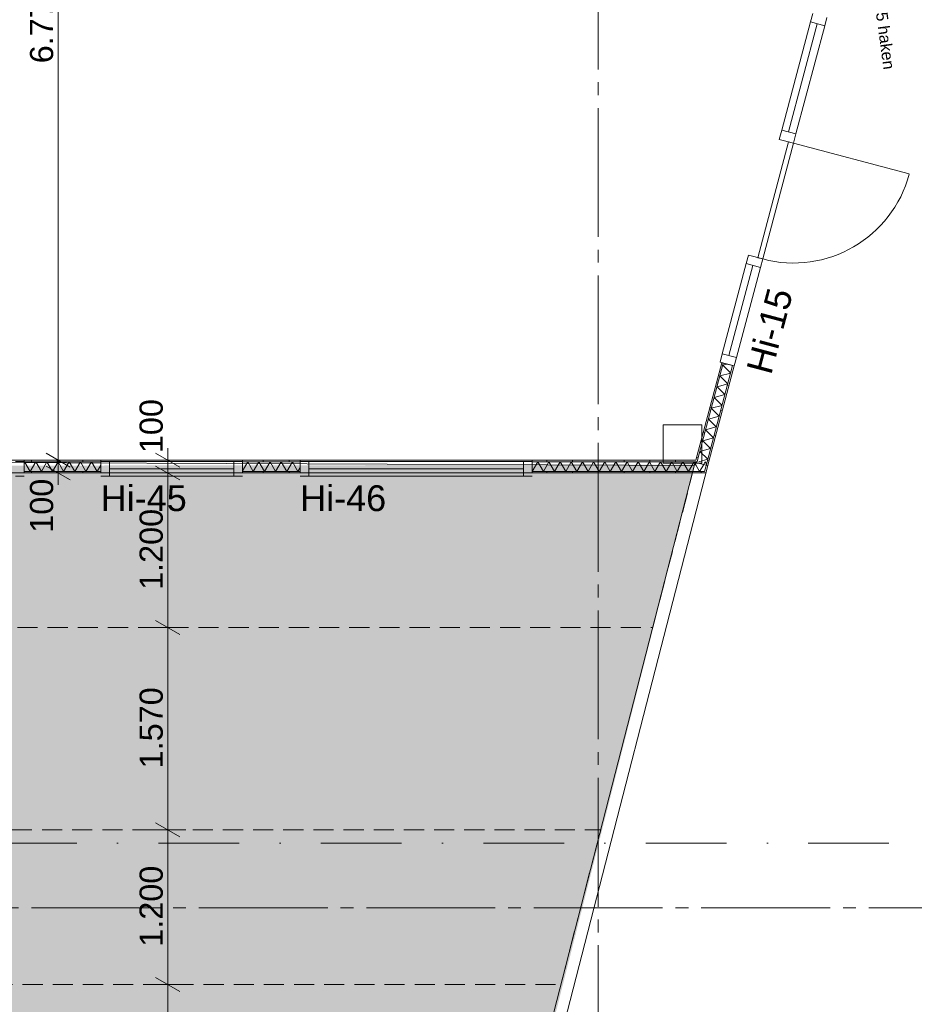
# Model space of a CAD drawing. Header units: millimetres. Extents: x 10 to 584, y 10 to 831.
# Tile 33 of 61: x 249 to 319, y 468 to 544. Entities that reach past the tile are written whole.
import ezdxf
from ezdxf.xclip import XClip

# ---------------------------------------------------------------- set-up
doc = ezdxf.new("R2010")
doc.units = ezdxf.units.MM
doc.header["$MEASUREMENT"] = 0
doc.header["$XCLIPFRAME"] = 0
for name, pattern in [('B0204', [13, 10, -1, 1, -1]), ('B0302', [12.51, 6.26, -3.125, 0, -3.125]), ('B0701', [2.3412, 1.56, -0.7812]), ('Wipeout_Contour', [1000, 0, -1000])]:
    doc.linetypes.add(name, pattern=pattern)
for name, color, linetype in [('21 Buitenwanden', 7, 'Continuous'), ('22 NC Binnenwanden', 7, 'Continuous'), ('22 NC Binnenwanden Afdek-arcering', 7, 'Continuous'), ('22 NC Binnenwanden Deuren', 7, 'Continuous'), ('22 NC Binnenwanden Deurlabels', 7, 'Continuous'), ('22 NC Binnenwanden Doorsnede-arcering', 7, 'Continuous'), ('22 NC Binnenwanden Laagscheidingslijnen', 7, 'Continuous'), ('22 NC Binnenwanden Raamlabels', 7, 'Continuous'), ('22 NC Binnenwanden Ramen', 7, 'Continuous'), ('23 Vloeren', 7, 'Continuous'), ('23 Vloeren 2D arcering', 7, 'Continuous'), ('28 Draagconstructies', 7, 'Continuous'), ('82 Interieur', 7, 'Continuous'), ('A Lijn doorsnede', 7, 'Continuous'), ('A Stramien', 7, 'Continuous'), ('Maatvoering 1_ 50_100', 7, 'Continuous')]:
    doc.layers.add(name, color=color, linetype=linetype)
doc.styles.add('GENERATED_STYLE_1', font='txt')
pattern_1 = [(345.1097, (78, 259.1879), (0.513939, 1.932839), [])]
pattern_2 = [(270, (78, 259.1879), (2, 0), [])]

# ---------------------------------------------------------------- blocks, each defined once
blk = doc.blocks.new('*X126')
at = {"layer": '22 NC Binnenwanden Doorsnede-arcering', "color": 7, "linetype": 'Continuous', "lineweight": 0}
for p, q in [((303.666, 517.305), (303.996, 517.394)), ((303.666, 517.305), (304.28, 516.694)), ((303.444, 516.468), (304.28, 516.694)), ((303.444, 516.468), (304.057, 515.857)), ((303.221, 515.631), (304.057, 515.857)), ((303.221, 515.631), (303.835, 515.02)), ((302.999, 514.794), (303.835, 515.02)), ((302.999, 514.794), (303.612, 514.183)), ((302.776, 513.958), (303.612, 514.183)), ((302.776, 513.958), (303.39, 513.346)), ((302.553, 513.121), (303.39, 513.346)), ((302.553, 513.121), (303.167, 512.509)), ((302.331, 512.284), (303.167, 512.509)), ((302.331, 512.284), (302.944, 511.672)), ((302.108, 511.447), (302.944, 511.672)), ((302.108, 511.447), (302.722, 510.835)), ((301.886, 510.61), (302.722, 510.835)), ((301.886, 510.61), (302.499, 509.999)), ((301.812, 509.813), (302.499, 509.999))]:
    blk.add_line(p, q, dxfattribs=at)
blk = doc.blocks.new('*X401')
at = {"layer": '22 NC Binnenwanden Doorsnede-arcering', "color": 7, "linetype": 'Continuous', "lineweight": 0}
for q in [(302.032, 509.347), (302.403, 509.636)]:
    blk.add_line((302.301, 509.813), q, dxfattribs=at)
blk = doc.blocks.new('*X405')
at = {"layer": '22 NC Binnenwanden Doorsnede-arcering', "color": 7, "linetype": 'Continuous', "lineweight": 0}
for p in [(301.598, 509.529), (302.032, 509.347)]:
    blk.add_line(p, (301.868, 509.063), dxfattribs=at)
blk = doc.blocks.new('*X407')
at = {"layer": '22 NC Binnenwanden Doorsnede-arcering', "color": 7, "linetype": 'Continuous', "lineweight": 0}
for p, q in [((249.473, 509.813), (249.427, 509.733)), ((249.473, 509.813), (249.906, 509.063)), ((250.339, 509.813), (249.906, 509.063)), ((250.339, 509.813), (250.772, 509.063)), ((251.205, 509.813), (250.772, 509.063)), ((251.205, 509.813), (251.638, 509.063)), ((252.071, 509.813), (251.638, 509.063)), ((252.071, 509.813), (252.504, 509.063)), ((252.937, 509.813), (252.504, 509.063)), ((252.937, 509.813), (253.37, 509.063)), ((253.803, 509.813), (253.37, 509.063)), ((253.803, 509.813), (254.236, 509.063)), ((254.669, 509.813), (254.236, 509.063)), ((254.669, 509.813), (255.102, 509.063)), ((255.384, 509.551), (255.102, 509.063))]:
    blk.add_line(p, q, dxfattribs=at)
blk = doc.blocks.new('*X408')
at = {"layer": '22 NC Binnenwanden Doorsnede-arcering', "color": 7, "linetype": 'Continuous', "lineweight": 0}
for p, q in [((266.794, 509.813), (266.384, 509.103)), ((266.794, 509.813), (267.227, 509.063)), ((267.66, 509.813), (267.227, 509.063)), ((267.66, 509.813), (268.093, 509.063)), ((268.526, 509.813), (268.093, 509.063)), ((268.526, 509.813), (268.959, 509.063)), ((269.392, 509.813), (268.959, 509.063)), ((269.392, 509.813), (269.825, 509.063)), ((270.258, 509.813), (269.825, 509.063)), ((270.258, 509.813), (270.691, 509.063)), ((270.863, 509.361), (270.691, 509.063))]:
    blk.add_line(p, q, dxfattribs=at)
blk = doc.blocks.new('*X409')
at = {"layer": '22 NC Binnenwanden Doorsnede-arcering', "color": 7, "linetype": 'Continuous', "lineweight": 0}
for p, q in [((288.863, 509.088), (288.877, 509.063)), ((289.31, 509.813), (288.877, 509.063)), ((289.31, 509.813), (289.743, 509.063)), ((290.176, 509.813), (289.743, 509.063)), ((290.176, 509.813), (290.609, 509.063)), ((291.042, 509.813), (290.609, 509.063)), ((291.042, 509.813), (291.475, 509.063)), ((291.908, 509.813), (291.475, 509.063)), ((291.908, 509.813), (292.341, 509.063)), ((292.774, 509.813), (292.341, 509.063)), ((292.774, 509.813), (293.207, 509.063)), ((293.64, 509.813), (293.207, 509.063)), ((293.64, 509.813), (294.073, 509.063)), ((294.506, 509.813), (294.073, 509.063)), ((294.506, 509.813), (294.939, 509.063)), ((295.372, 509.813), (294.939, 509.063)), ((295.372, 509.813), (295.805, 509.063)), ((296.238, 509.813), (295.805, 509.063)), ((296.238, 509.813), (296.671, 509.063)), ((297.104, 509.813), (296.671, 509.063)), ((297.104, 509.813), (297.537, 509.063)), ((297.97, 509.813), (297.537, 509.063)), ((297.97, 509.813), (298.403, 509.063)), ((298.836, 509.813), (298.403, 509.063)), ((298.836, 509.813), (299.269, 509.063)), ((299.702, 509.813), (299.269, 509.063)), ((299.702, 509.813), (300.135, 509.063)), ((300.569, 509.813), (300.135, 509.063)), ((300.569, 509.813), (301.002, 509.063)), ((301.435, 509.813), (301.002, 509.063)), ((301.435, 509.813), (301.598, 509.529))]:
    blk.add_line(p, q, dxfattribs=at)
blk = doc.blocks.new('Drawing_2_2', base_point=(78, 259.188))
at = {"layer": '22 NC Binnenwanden Doorsnede-arcering', "linetype": 'Continuous', "lineweight": 0, "true_color": 0x000000}
h = blk.add_hatch(dxfattribs=at)
h.set_pattern_fill('930_Lijnen_vert_200_0002', color=18, style=0, pattern_type=2)
h.set_pattern_definition(pattern_1)
h.paths.add_polyline_path([(301.578, 509.938), (301.707, 509.938), (303.71, 517.47), (303.589, 517.502)])
h = blk.add_hatch(dxfattribs=at)
h.set_pattern_fill('930_Lijnen_vert_200_0002', color=18, style=0, pattern_type=2)
h.set_pattern_definition(pattern_1)
h.paths.add_polyline_path([(304.435, 517.278), (302.251, 509.063), (302.38, 509.063), (304.556, 517.245)])
h = blk.add_hatch(dxfattribs=at)
h.set_pattern_fill('930_Lijnen_vert_200_0002', color=18, style=0, pattern_type=2)
h.set_pattern_definition(pattern_2)
h.paths.add_polyline_path([(249.427, 509.813), (255.384, 509.813), (255.384, 509.938), (249.427, 509.938)])
h = blk.add_hatch(dxfattribs=at)
h.set_pattern_fill('930_Lijnen_vert_200_0002', color=18, style=0, pattern_type=2)
h.set_pattern_definition(pattern_2)
h.paths.add_polyline_path([(266.384, 509.813), (270.863, 509.813), (270.863, 509.938), (266.384, 509.938)])
h = blk.add_hatch(dxfattribs=at)
h.set_pattern_fill('930_Lijnen_vert_200_0002', color=18, style=0, pattern_type=2)
h.set_pattern_definition(pattern_2)
h.paths.add_polyline_path([(249.427, 508.938), (255.384, 508.938), (255.384, 509.063), (249.427, 509.063)])
h = blk.add_hatch(dxfattribs=at)
h.set_pattern_fill('930_Lijnen_vert_200_0002', color=18, style=0, pattern_type=2)
h.set_pattern_definition(pattern_2)
h.paths.add_polyline_path([(266.384, 509.063), (266.384, 508.938), (270.863, 508.938), (270.863, 509.063)])
at = {"layer": '22 NC Binnenwanden', "color": 1, "linetype": 'Continuous', "lineweight": 0}
for p, q in [((303.71, 517.47), (303.589, 517.502)), ((304.435, 517.278), (303.71, 517.47)), ((304.556, 517.245), (304.435, 517.278)), ((249.427, 509.828), (249.427, 509.938)), ((255.384, 509.828), (255.384, 509.938)), ((266.384, 509.828), (266.384, 509.938)), ((270.863, 509.828), (270.863, 509.938)), ((249.427, 509.813), (249.427, 509.828)), ((249.427, 509.063), (249.427, 509.813)), ((255.384, 509.813), (255.384, 509.828)), ((255.384, 509.063), (255.384, 509.813)), ((266.384, 509.813), (266.384, 509.828)), ((266.384, 509.063), (266.384, 509.813)), ((270.863, 509.813), (270.863, 509.828)), ((270.863, 509.063), (270.863, 509.813)), ((249.427, 508.938), (249.427, 509.063)), ((255.384, 508.938), (255.384, 509.063)), ((266.384, 508.938), (266.384, 509.063)), ((270.863, 508.938), (270.863, 509.063))]:
    blk.add_line(p, q, dxfattribs=at)
at = {"layer": '22 NC Binnenwanden', "color": 1, "linetype": 'Continuous', "lineweight": 0, "flags": 128}
for points in [[(303.589, 517.502), (301.578, 509.938)], [(302.38, 509.063), (304.556, 517.245)], [(255.384, 509.938), (249.427, 509.938)], [(270.863, 509.938), (266.384, 509.938)], [(249.427, 508.938), (255.384, 508.938)], [(266.384, 508.938), (270.863, 508.938)]]:
    blk.add_lwpolyline(points, dxfattribs=at)
at = {"layer": '22 NC Binnenwanden Deuren', "color": 1, "linetype": 'Continuous', "lineweight": 0}
for p, q in [((310.477, 543.951), (310.649, 544.598)), ((311.751, 544.305), (311.579, 543.658)), ((310.999, 543.812), (308.767, 535.417)), ((311.579, 543.658), (309.347, 535.263)), ((311.579, 543.658), (310.477, 543.951)), ((308.052, 534.831), (308.245, 535.556)), ((308.245, 535.556), (309.347, 535.263)), ((309.347, 535.263), (309.154, 534.538)), ((308.767, 534.641), (306.377, 525.653)), ((306.764, 525.551), (309.154, 534.538)), ((309.154, 534.538), (308.052, 534.831)), ((309.154, 534.538), (308.767, 534.641)), ((309.154, 534.538), (318.142, 532.149)), ((305.49, 525.196), (305.662, 525.844)), ((306.592, 524.903), (305.49, 525.196)), ((305.662, 525.844), (306.764, 525.551)), ((306.377, 525.653), (306.764, 525.551)), ((306.764, 525.551), (306.592, 524.903)), ((304.148, 518.047), (306.012, 525.057)), ((306.592, 524.903), (304.728, 517.893)), ((303.454, 517.538), (303.626, 518.186)), ((304.556, 517.245), (303.454, 517.538)), ((303.71, 517.47), (303.589, 517.502)), ((303.71, 517.47), (303.589, 517.502)), ((303.626, 518.186), (304.728, 517.893)), ((304.728, 517.893), (304.556, 517.245)), ((304.435, 517.278), (303.71, 517.47)), ((304.435, 517.278), (303.71, 517.47)), ((304.556, 517.245), (304.435, 517.278)), ((304.556, 517.245), (304.435, 517.278))]:
    blk.add_line(p, q, dxfattribs=at)
at = {"layer": '22 NC Binnenwanden Deuren', "color": 1, "linetype": 'Continuous', "lineweight": 0, "flags": 128}
for points in [[(311.579, 543.658), (309.347, 535.263), (308.245, 535.556), (310.477, 543.951)], [(305.49, 525.196), (303.626, 518.186), (304.728, 517.893), (306.592, 524.903)]]:
    blk.add_lwpolyline(points, close=True, dxfattribs=at)
at = {"layer": '22 NC Binnenwanden Deuren', "color": 1, "linetype": 'Continuous', "lineweight": 0}
blk.add_arc((309.154, 534.538), 9.3, 255.10968, 345.10968, dxfattribs=at)
at = {"layer": '22 NC Binnenwanden Laagscheidingslijnen', "color": 9, "linetype": 'Continuous', "lineweight": 0}
for p, q in [((303.71, 517.47), (301.707, 509.938)), ((304.435, 517.278), (302.45, 509.813)), ((301.674, 509.813), (301.707, 509.938)), ((255.384, 509.813), (249.427, 509.813)), ((270.863, 509.813), (266.384, 509.813)), ((302.251, 509.063), (302.45, 509.813)), ((255.384, 509.063), (249.427, 509.063)), ((270.863, 509.063), (266.384, 509.063))]:
    blk.add_line(p, q, dxfattribs=at)
at = {"layer": '22 NC Binnenwanden Ramen', "color": 9, "linetype": 'Continuous', "lineweight": 0}
for p, q in [((249.427, 509.938), (227.427, 509.938)), ((266.384, 509.938), (255.384, 509.938)), ((249.427, 508.938), (227.427, 508.938)), ((266.384, 508.938), (255.384, 508.938))]:
    blk.add_line(p, q, dxfattribs=at)
at = {"layer": '22 NC Binnenwanden Ramen', "color": 1, "linetype": 'Continuous', "lineweight": 0}
for p, q in [((249.427, 509.828), (249.427, 509.938)), ((255.384, 509.828), (255.384, 509.938)), ((266.384, 509.828), (266.384, 509.938)), ((270.863, 509.828), (270.863, 509.938)), ((249.427, 509.828), (248.757, 509.828)), ((249.427, 509.813), (249.427, 509.828)), ((249.427, 509.813), (249.427, 509.828)), ((249.427, 509.063), (249.427, 509.813)), ((249.427, 509.063), (249.427, 509.813)), ((256.054, 509.828), (255.384, 509.828)), ((255.384, 509.813), (255.384, 509.828)), ((255.384, 509.813), (255.384, 509.828)), ((255.384, 509.063), (255.384, 509.813)), ((255.384, 509.063), (255.384, 509.813)), ((256.054, 508.688), (256.054, 509.828)), ((265.714, 509.828), (256.054, 509.828)), ((265.714, 509.258), (256.054, 509.258)), ((266.384, 509.828), (265.714, 509.828)), ((265.714, 509.828), (265.714, 508.688)), ((266.384, 509.813), (266.384, 509.828)), ((266.384, 509.813), (266.384, 509.828)), ((266.384, 509.063), (266.384, 509.813)), ((266.384, 509.063), (266.384, 509.813)), ((271.533, 509.828), (270.863, 509.828)), ((270.863, 509.813), (270.863, 509.828)), ((270.863, 509.813), (270.863, 509.828)), ((270.863, 509.063), (270.863, 509.813)), ((270.863, 509.063), (270.863, 509.813)), ((271.533, 508.688), (271.533, 509.828)), ((248.757, 508.688), (249.427, 508.688)), ((249.427, 508.938), (249.427, 509.063)), ((249.427, 508.938), (249.427, 509.063)), ((255.384, 508.938), (255.384, 509.063)), ((255.384, 508.938), (255.384, 509.063)), ((255.384, 508.688), (256.054, 508.688)), ((256.054, 508.688), (265.714, 508.688)), ((265.714, 508.688), (266.384, 508.688)), ((266.384, 508.938), (266.384, 509.063)), ((266.384, 508.938), (266.384, 509.063)), ((270.863, 508.938), (270.863, 509.063)), ((270.863, 508.938), (270.863, 509.063)), ((270.863, 508.688), (271.533, 508.688))]:
    blk.add_line(p, q, dxfattribs=at)
at = {"layer": '23 Vloeren', "color": 1, "linetype": 'Continuous', "lineweight": 0, "flags": 128}
blk.add_lwpolyline([(202.924, 509.928), (302.501, 509.518), (279.375, 422.348), (297.626, 417.633), (289.818, 388.46), (211.036, 409.569), (205.247, 431.172), (222.808, 435.878)], close=True, dxfattribs=at)
at = {"layer": 'Maatvoering 1_ 50_100', "color": 1, "linetype": 'Continuous', "lineweight": 0}
for p, q in [((252.075, 509.938), (252.075, 577.705)), ((260.581, 509.938), (260.581, 510.855)), ((253.481, 509.938), (250.668, 509.938)), ((251.137, 510.479), (253.012, 509.397)), ((252.075, 508.938), (252.075, 509.938)), ((261.987, 509.938), (259.174, 509.938)), ((259.643, 510.479), (261.518, 509.397)), ((260.581, 508.938), (260.581, 509.938)), ((251.137, 509.479), (253.012, 508.397)), ((261.518, 508.397), (259.643, 509.479)), ((253.481, 508.938), (250.668, 508.938)), ((252.075, 508.021), (252.075, 508.938)), ((261.987, 508.938), (259.174, 508.938)), ((260.581, 496.938), (260.581, 508.938)), ((261.987, 496.938), (259.174, 496.938)), ((259.643, 497.48), (261.518, 496.397)), ((260.581, 481.238), (260.581, 496.938)), ((259.643, 481.779), (261.518, 480.697)), ((261.987, 481.238), (259.174, 481.238)), ((260.581, 469.238), (260.581, 481.238)), ((259.643, 469.779), (261.518, 468.697)), ((261.987, 469.238), (259.174, 469.238)), ((260.581, 453.538), (260.581, 469.238))]:
    blk.add_line(p, q, dxfattribs=at)
at = {"layer": '21 Buitenwanden', "color": 4, "linetype": 'Continuous', "lineweight": 0}
for name in ['*X126', '*X407', '*X408']:
    blk.add_blockref(name, (0, 0), dxfattribs=at)
at = {"layer": '22 NC Binnenwanden Deurlabels', "color": 2, "linetype": 'Continuous', "lineweight": 0, "insert": (305.481, 516.999), "char_height": 2, "attachment_point": 1, "rotation": 75.10968, "style": 'GENERATED_STYLE_1'}
blk.add_mtext('\\A1;{\\pql;\\fArial|b0|i0|c0|p38;Hi-15}', dxfattribs=at)
at = {"layer": '22 NC Binnenwanden Raamlabels', "color": 2, "linetype": 'Continuous', "lineweight": 0, "char_height": 2, "attachment_point": 1, "style": 'GENERATED_STYLE_1'}
for s, insert in [('\\A1;{\\pql;\\fArial|b0|i0|c0|p38;Hi-45}', (255.384, 507.981)), ('\\A1;{\\pql;\\fArial|b0|i0|c0|p38;Hi-46}', (270.863, 507.981))]:
    blk.add_mtext(s, dxfattribs=dict(at, insert=insert))
at = {"layer": '82 Interieur', "color": 2, "linetype": 'Continuous', "lineweight": 0, "insert": (316.139, 540.214), "char_height": 0.9, "attachment_point": 9, "rotation": 277.71312, "style": 'GENERATED_STYLE_1'}
blk.add_mtext('\\A1;{\\pqr;\\fArial|b0|i0|c0|p38;Garderobe element 6\\fArial|b0|i0|c0|p38;5\\fArial|b0|i0|c0|p38; haken}', dxfattribs=at)
at = {"layer": 'Maatvoering 1_ 50_100', "color": 2, "linetype": 'Continuous', "lineweight": 0, "char_height": 1.8, "attachment_point": 7, "rotation": 90, "style": 'GENERATED_STYLE_1'}
for s, insert, width in [('\\A1;{\\pql;\\fArial|b0|i0|c0|p38;6.777}', (251.715, 540.744), 6.15497), ('\\A1;{\\pql;\\fArial|b0|i0|c0|p38;100}', (260.221, 510.48), 4.09784), ('\\A1;{\\pql;\\fArial|b0|i0|c0|p38;100}', (251.715, 504.298), 4.09784), ('\\A1;{\\pql;\\fArial|b0|i0|c0|p38;1.200}', (260.221, 499.861), 6.15497), ('\\A1;{\\pql;\\fArial|b0|i0|c0|p38;1.570}', (260.221, 486.011), 6.15497), ('\\A1;{\\pql;\\fArial|b0|i0|c0|p38;1.200}', (260.221, 472.16), 6.15497)]:
    blk.add_mtext(s, dxfattribs=dict(at, insert=insert, width=width))
at = {"color": 254, "linetype": 'Wipeout_Contour', "lineweight": 0, "ltscale": 2196.385255}
blk.add_wipeout([(279.789, 421.223), (302.501, 509.52), (302.38, 509.551), (279.668, 421.254)], dxfattribs=at).dxf.layer = '22 NC Binnenwanden Afdek-arcering'
at = {"color": 254, "linetype": 'Wipeout_Contour', "lineweight": 0, "ltscale": 2195.851472}
blk.add_wipeout([(279.668, 421.254), (302.38, 509.551), (301.654, 509.738), (278.942, 421.441)], dxfattribs=at).dxf.layer = '22 NC Binnenwanden Afdek-arcering'
at = {"layer": '22 NC Binnenwanden Doorsnede-arcering', "linetype": 'Continuous', "lineweight": 0, "true_color": 0x000000}
h = blk.add_hatch(dxfattribs=at)
h.set_pattern_fill('930_Lijnen_vert_200_0002', color=18, style=0, pattern_type=2)
h.set_pattern_definition(pattern_2)
h.paths.add_polyline_path([(302.251, 509.063), (302.217, 508.938), (302.347, 508.938)])
h = blk.add_hatch(dxfattribs=at)
h.set_pattern_fill('930_Lijnen_vert_200_0002', color=18, style=0, pattern_type=2)
h.set_pattern_definition(pattern_2)
h.paths.add_polyline_path([(302.38, 509.063), (302.251, 509.063), (302.347, 508.938)])
at = {"layer": '22 NC Binnenwanden', "color": 2, "linetype": 'Continuous', "lineweight": 0, "flags": 128}
blk.add_lwpolyline([(302.501, 509.52), (302.38, 509.551)], dxfattribs=at)
at = {"layer": '22 NC Binnenwanden', "color": 1, "linetype": 'Continuous', "lineweight": 0, "flags": 128}
blk.add_lwpolyline([(302.347, 508.938), (302.38, 509.063)], dxfattribs=at)
at = {"layer": '22 NC Binnenwanden Laagscheidingslijnen', "color": 9, "linetype": 'Continuous', "lineweight": 0}
blk.add_line((302.251, 509.063), (302.45, 509.813), dxfattribs=at)
at = {"color": 254, "linetype": 'Wipeout_Contour', "lineweight": 0, "ltscale": 2195.323201}
blk.add_wipeout([(278.942, 421.441), (301.654, 509.738), (301.533, 509.769), (278.821, 421.472)], dxfattribs=at).dxf.layer = '22 NC Binnenwanden Afdek-arcering'
at = {"layer": '22 NC Binnenwanden Doorsnede-arcering', "linetype": 'Continuous', "lineweight": 0, "true_color": 0x000000}
h = blk.add_hatch(dxfattribs=at)
h.set_pattern_fill('930_Lijnen_vert_200_0002', color=18, style=0, pattern_type=2)
h.set_pattern_definition(pattern_2)
h.paths.add_polyline_path([(288.863, 509.938), (288.863, 509.813), (301.545, 509.813), (301.578, 509.938)])
h = blk.add_hatch(dxfattribs=at)
h.set_pattern_fill('930_Lijnen_vert_200_0002', color=18, style=0, pattern_type=2)
h.set_pattern_definition(pattern_2)
h.paths.add_polyline_path([(301.578, 509.938), (301.545, 509.813), (301.674, 509.813)])
h = blk.add_hatch(dxfattribs=at)
h.set_pattern_fill('930_Lijnen_vert_200_0002', color=18, style=0, pattern_type=2)
h.set_pattern_definition(pattern_2)
h.paths.add_polyline_path([(301.707, 509.938), (301.578, 509.938), (301.674, 509.813)])
h = blk.add_hatch(dxfattribs=at)
h.set_pattern_fill('930_Lijnen_vert_200_0002', color=18, style=0, pattern_type=2)
h.set_pattern_definition(pattern_2)
h.paths.add_polyline_path([(288.863, 509.063), (288.863, 508.938), (302.217, 508.938), (302.251, 509.063)])
at = {"layer": '23 Vloeren 2D arcering', "linetype": 'Continuous', "lineweight": 0, "true_color": 0x000000}
blk.add_hatch(color=18, dxfattribs=at).paths.add_polyline_path([(223.902, 432.993), (281.934, 432.434), (301.484, 509.578), (203.58, 509.453)])
at = {"layer": '22 NC Binnenwanden', "color": 1, "linetype": 'Continuous', "lineweight": 0}
for p, q in [((288.863, 509.828), (288.863, 509.938)), ((288.863, 509.813), (288.863, 509.828)), ((288.863, 509.063), (288.863, 509.813)), ((288.863, 508.938), (288.863, 509.063))]:
    blk.add_line(p, q, dxfattribs=at)
at = {"layer": '22 NC Binnenwanden', "color": 1, "linetype": 'Continuous', "lineweight": 0, "flags": 128}
for points in [[(301.578, 509.938), (288.863, 509.938)], [(288.863, 508.938), (302.347, 508.938)]]:
    blk.add_lwpolyline(points, dxfattribs=at)
at = {"layer": '22 NC Binnenwanden', "color": 2, "linetype": 'Continuous', "lineweight": 0, "flags": 128}
for points in [[(301.533, 509.769), (278.821, 421.472)], [(279.789, 421.223), (302.501, 509.52)], [(301.654, 509.738), (301.533, 509.769)], [(302.38, 509.551), (301.654, 509.738)]]:
    blk.add_lwpolyline(points, dxfattribs=at)
at = {"layer": '22 NC Binnenwanden Laagscheidingslijnen', "color": 9, "linetype": 'Continuous', "lineweight": 0}
for p, q in [((301.674, 509.813), (301.707, 509.938)), ((301.674, 509.813), (288.863, 509.813)), ((302.251, 509.063), (288.863, 509.063))]:
    blk.add_line(p, q, dxfattribs=at)
at = {"layer": '22 NC Binnenwanden Ramen', "color": 9, "linetype": 'Continuous', "lineweight": 0}
for p, q in [((288.863, 509.938), (270.863, 509.938)), ((288.863, 508.938), (270.863, 508.938))]:
    blk.add_line(p, q, dxfattribs=at)
at = {"layer": '22 NC Binnenwanden Ramen', "color": 1, "linetype": 'Continuous', "lineweight": 0}
for p, q in [((288.863, 509.828), (288.863, 509.938)), ((288.193, 509.828), (271.533, 509.828)), ((288.193, 509.258), (271.533, 509.258)), ((288.863, 509.828), (288.193, 509.828)), ((288.193, 509.828), (288.193, 508.688)), ((288.863, 509.813), (288.863, 509.828)), ((288.863, 509.813), (288.863, 509.828)), ((288.863, 509.063), (288.863, 509.813)), ((288.863, 509.063), (288.863, 509.813)), ((271.533, 508.688), (288.193, 508.688)), ((288.193, 508.688), (288.863, 508.688)), ((288.863, 508.938), (288.863, 509.063)), ((288.863, 508.938), (288.863, 509.063))]:
    blk.add_line(p, q, dxfattribs=at)
at = {"layer": '23 Vloeren', "color": 1, "linetype": 'B0701', "lineweight": 0, "flags": 128}
for points in [[(206.778, 496.938), (298.233, 496.938), (301.322, 508.938), (203.563, 508.938)], [(214.2, 469.238), (291.107, 469.238), (294.194, 481.238), (210.985, 481.238)]]:
    blk.add_lwpolyline(points, close=True, dxfattribs=at)
at = {"layer": '28 Draagconstructies', "color": 3, "linetype": 'Continuous', "lineweight": 0, "flags": 128}
blk.add_lwpolyline([(299.04, 509.688), (302.04, 509.688), (302.04, 512.688), (299.04, 512.688)], close=True, dxfattribs=at)
at = {"layer": 'A Lijn doorsnede', "color": 9, "linetype": 'B0302', "lineweight": 0}
blk.add_line((32.887, 480.202), (529.109, 480.202), dxfattribs=at)
at = {"layer": 'A Stramien', "color": 9, "linetype": 'B0204', "lineweight": 0}
for p, q in [((294, 784.271), (294, 233.204)), ((68, 475.188), (520.556, 475.188))]:
    blk.add_line(p, q, dxfattribs=at)
at = {"layer": '21 Buitenwanden', "color": 4, "linetype": 'Continuous', "lineweight": 0}
for name in ['*X409', '*X405', '*X401']:
    blk.add_blockref(name, (0, 0), dxfattribs=at)

msp = doc.modelspace()

# ---------------------------------------------------------------- block references
at = {"color": 4, "linetype": 'Continuous', "lineweight": 0}
ref = msp.add_blockref('Drawing_2_2', (78, 259.188), dxfattribs=at)
XClip(ref).set_block_clipping_path([(30, 141.736842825), (586.5626696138, 807.8168177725)])

doc.saveas('drawing.dxf')
